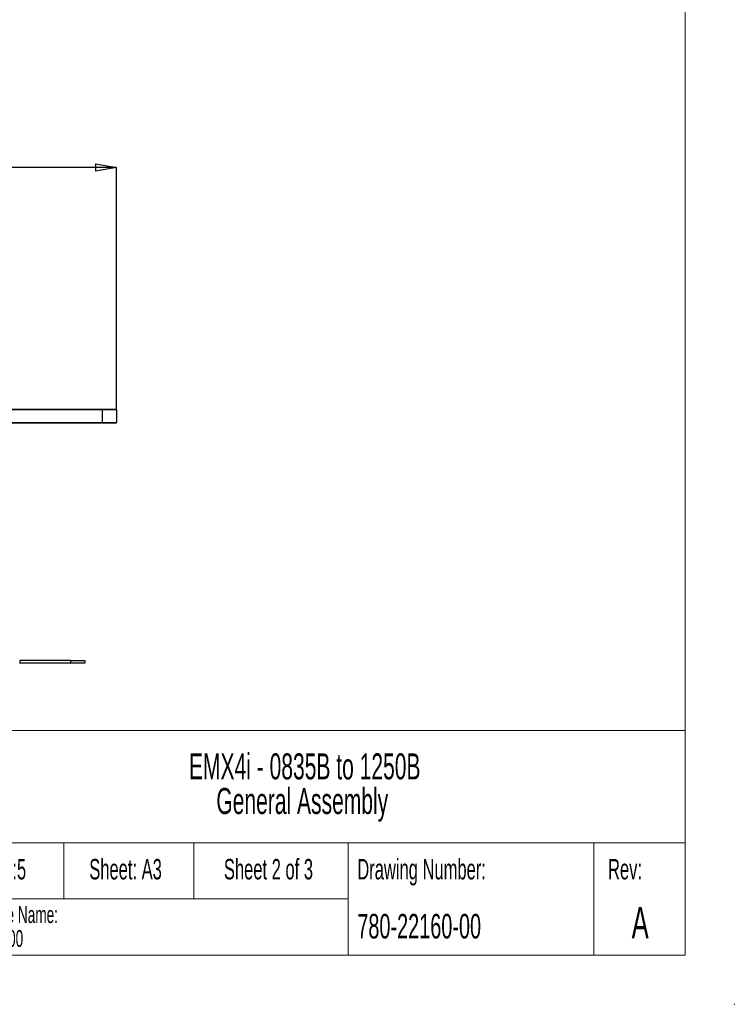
# Paper-space layout 'Sheet1' of a CAD drawing. Header units: millimetres. Extents: x -7 to 420, y -21 to 297.
# Tile 60 of 108: x 311 to 413, y -21 to 119. Entities that reach past the tile are written whole.
import ezdxf

# ---------------------------------------------------------------- set-up
doc = ezdxf.new("R2010")
doc.units = ezdxf.units.MM
doc.header["$PDSIZE"] = -1
doc.styles.add('SLDTEXTSTYLE0', font='TXT', dxfattribs={"width": 0.605})
doc.styles.add('SLDTEXTSTYLE1', font='TXT', dxfattribs={"width": 0.75})
doc.dimstyles.new('SLDDIMSTYLE1', dxfattribs={"dimtxt": 2.5, "dimasz": 3, "dimexe": 0, "dimexo": 0.0625, "dimtad": 1, "dimdec": 1, "dimlfac": 5, "dimrnd": 1e-09, "dimzin": 4, "dimdsep": 46, "dimtxsty": 'SLDTEXTSTYLE1', "dimblk1": 'CLOSED', "dimblk2": 'CLOSED', "dimsah": 1, "dimcen": 0.09, "dimadec": 0, "dimazin": 1, "dimtfac": 1, "dimtofl": 0, "dimtmove": 0, "dimatfit": 3, "dimldrblk": 'CLOSED', "dimfxl": 1, "dimfrac": 2, "dimtolj": 1, "dimtzin": 12, "dimarcsym": 0})

# ---------------------------------------------------------------- blocks, each defined once
blk = doc.blocks.new('SW_NOTE_0')
at = {"color": 0, "linetype": 'Continuous', "lineweight": 0, "char_height": 3.7042, "attachment_point": 2, "style": 'SLDTEXTSTYLE0'}
for s, insert in [('EMX4i - 0835B to 1250B', (22.86, 4.77)), ('General Assembly', (22.51, -0.16))]:
    blk.add_mtext(s, dxfattribs=dict(at, insert=insert))
blk = doc.blocks.new('SW_NOTE_0_1')
at = {"color": 0, "linetype": 'Continuous', "lineweight": 0, "char_height": 2.4, "attachment_point": 1, "style": 'SLDTEXTSTYLE0'}
for s, insert in [('Drawing File Name:', (0, 3.09)), ('780-22160-00', (0, -0.31))]:
    blk.add_mtext(s, dxfattribs=dict(at, insert=insert))
blk = doc.blocks.new('_Closed')
at = {"color": 0, "linetype": 'ByBlock', "lineweight": -2}
for p, q in [((-1, 0.166667), (0, 0)), ((-1, 0.166667), (-1, -0.166667)), ((0, 0), (-1, -0.166667)), ((0, 0), (-1, 0))]:
    blk.add_line(p, q, dxfattribs=at)
blk = doc.blocks.new('_D_12')
at = {"color": 0, "linetype": 'Continuous', "lineweight": -2}
for p, q in [((201.02, 63.45), (201.02, 97.87)), ((321.62, 97.87), (204.02, 97.87)), ((324.62, 63.45), (324.62, 97.87))]:
    blk.add_line(p, q, dxfattribs=at)
at = {"layer": 'Defpoints', "color": 0}
for p in [(201.02, 97.87), (201.02, 63.39), (324.62, 63.39)]:
    blk.add_point(p, dxfattribs=at)
at = {"color": 0, "lineweight": -2, "xscale": 3, "yscale": 3, "zscale": 3, "rotation": 180}
blk.add_blockref('_Closed', (201.02, 97.87), dxfattribs=at)
at = {"color": 0, "lineweight": -2, "xscale": 3, "yscale": 3, "zscale": 3}
blk.add_blockref('_Closed', (324.62, 97.87), dxfattribs=at)
at = {"color": 0, "lineweight": 18, "insert": (262.82, 101), "char_height": 2.5, "attachment_point": 2, "style": 'SLDTEXTSTYLE1'}
blk.add_mtext('\\A1;618.0', dxfattribs=at)

psp = doc.layouts.new('Sheet1')

# ---------------------------------------------------------------- linework, layer by layer
at = {"color": 7, "linetype": 'Continuous', "lineweight": 18}
for p, q in [((405.633, 268.748), (405.633, -14.252)), ((297.633, 17.748), (405.633, 17.748)), ((237.633, 1.748), (405.633, 1.748)), ((317.133, 1.748), (317.133, -6.252)), ((335.633, 1.748), (335.633, -6.252)), ((357.633, -6.252), (357.633, 1.748)), ((392.633, -6.252), (392.633, 1.748)), ((237.633, -6.252), (357.633, -6.252)), ((357.633, -6.252), (357.633, -14.252)), ((392.633, -6.252), (392.633, -14.252)), ((-0.367, -14.252), (405.633, -14.252))]:
    psp.add_line(p, q, dxfattribs=at)
at = {"color": 7, "linetype": 'Continuous', "lineweight": 25}
for p, q in [((309.723, 63.487), (322.623, 63.487)), ((322.623, 63.487), (324.523, 63.487)), ((322.623, 63.487), (322.623, 63.387)), ((324.623, 63.387), (322.623, 63.387)), ((322.623, 61.587), (322.623, 63.387)), ((324.623, 63.387), (324.623, 61.587)), ((322.623, 61.487), (309.723, 61.487)), ((322.623, 61.587), (324.623, 61.587)), ((322.623, 61.587), (322.623, 61.487)), ((324.523, 61.487), (322.623, 61.487)), ((310.825, 27.687), (310.825, 27.287)), ((318.123, 27.687), (310.825, 27.687)), ((318.123, 27.287), (310.825, 27.287)), ((318.123, 27.287), (318.123, 27.687)), ((318.123, 27.687), (320.123, 27.687)), ((320.123, 27.287), (318.123, 27.287)), ((320.123, 27.687), (320.123, 27.287))]:
    psp.add_line(p, q, dxfattribs=at)
at = {"color": 8, "linetype": 'Continuous', "lineweight": 25}
for p, q in [((322.623, 63.387), (309.723, 63.387)), ((309.723, 61.587), (322.623, 61.587))]:
    psp.add_line(p, q, dxfattribs=at)
at = {"color": 7, "linetype": 'Continuous', "lineweight": 25}
for centre, start, end in [((324.523, 63.387), 0, 90), ((324.523, 61.587), 270, 0)]:
    psp.add_arc(centre, 0.1, start, end, dxfattribs=at)
at = {"color": 7, "linetype": 'Continuous', "lineweight": 0}
psp.add_point((412.633, -21.252), dxfattribs=at)

# ---------------------------------------------------------------- block references
for name, p in [('SW_NOTE_0', (328.573, 9.702)), ('SW_NOTE_0_1', (299.238, -10.369))]:
    psp.add_blockref(name, p, dxfattribs=at)

# ---------------------------------------------------------------- texts
at = {"color": 7, "linetype": 'Continuous', "lineweight": 0, "style": 'SLDTEXTSTYLE0'}
for s, insert, char_height, attachment_point in [('Scale: 1:5', (306.515, -0.562), 2.9104, 2), ('Sheet: A3', (325.91, -0.562), 2.9104, 2), ('Sheet 2 of 3', (346.266, -0.562), 2.91042, 2), ('Drawing Number:', (358.922, -0.562), 2.91042, 1), ('Rev:', (397.064, -0.562), 2.9104, 2), ('780-22160-00', (358.922, -8.38), 3.5, 1), ('A', (399.223, -7.379), 4.5, 2)]:
    psp.add_mtext(s, dxfattribs=dict(at, insert=insert, char_height=char_height, attachment_point=attachment_point))

# ---------------------------------------------------------------- dimensions: what is measured, and where the dimension line sits
at = {"color": 7, "linetype": 'Continuous', "lineweight": 18}
dim = psp.add_linear_dim(base=(201.023, 97.872), p1=(324.623, 63.387), p2=(201.023, 63.387), dimstyle='SLDDIMSTYLE1', dxfattribs=at)
dim.commit()
dim.dimension.update_dxf_attribs({"geometry": '_D_12', "text_midpoint": (262.823, 97.872), "dimtype": 160})

doc.saveas('drawing.dxf')
